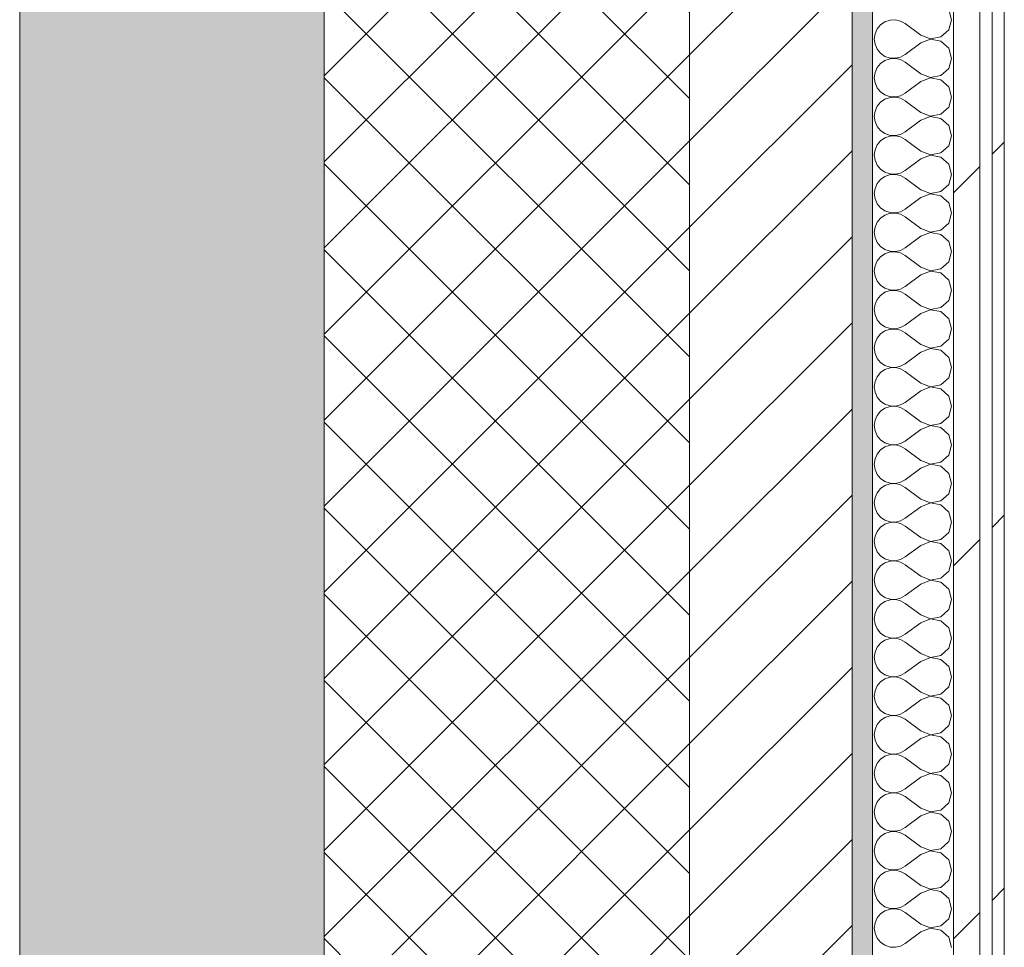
# Model space of a CAD drawing. Header units: millimetres. Extents: x -40968 to 11883, y -18816 to 4378.
# Tile 246 of 256: x -2101 to -1616, y -8448 to -7990. Entities that reach past the tile are written whole.
import ezdxf

# ---------------------------------------------------------------- set-up
doc = ezdxf.new("R2010")
doc.units = ezdxf.units.MM
doc.header["$MEASUREMENT"] = 0
doc.linetypes.add('Wipeout_Contour', pattern=[1000, 0, -1000])
doc.layers.add('12_FAÇ_Façana', color=7, linetype='Continuous')
doc.layers.add('Nuevo_08_E_Envans secs', color=7, linetype='Continuous')
for name, color, linetype, lineweight, true_color in [('12_FAÇ_Façana_Pluma_Nº__102', 7, 'Continuous', 5, 0xcccccc), ('12_FAÇ_Façana_Pluma_Nº__174', 7, 'Continuous', 13, 0xe4ad2c), ('12_FAÇ_Façana_Pluma_Nº__176', 7, 'Continuous', 15, 0x93a0c6), ('Nuevo_08_E_Envans secs_Pluma_Nº__102', 7, 'Continuous', 5, 0xcccccc), ('Nuevo_08_E_Envans secs_Pluma_Nº__171', 171, 'Continuous', 13, 0xaaaaff), ('Nuevo_08_E_Envans secs_Pluma_Nº__177', 7, 'Continuous', 15, 0xf7e046)]:
    doc.layers.add(name, color=color, linetype=linetype, lineweight=lineweight, true_color=true_color)
for name, color, linetype, lineweight in [('12_FAÇ_Façana_Pluma_Nº__2', 8, 'Continuous', 5), ('12_FAÇ_Façana_Pluma_Nº__7', 7, 'Continuous', 5), ('Nuevo_08_E_Envans secs_Pluma_Nº__1', 7, 'Continuous', 5)]:
    doc.layers.add(name, color=color, linetype=linetype, lineweight=lineweight)
pattern_1 = [(45, (0, 0), (-183.848, 183.848), [195, -65]), (45, (7e-14, 183.85), (-183.848, 183.848), [195, -65])]

# ---------------------------------------------------------------- blocks, each defined once
blk = doc.blocks.new('Muro_1_1', base_point=(-1681.11, -1193.98))
at = {"layer": '12_FAÇ_Façana_Pluma_Nº__102', "linetype": 'Continuous', "lineweight": 0, "true_color": 0xe5e5e5}
blk.add_hatch(color=254, dxfattribs=at).paths.add_polyline_path([(-2101.11, -10658.98), (-1951.11, -10658.98), (-1951.11, -7438.98), (-1971.11, -7438.98), (-1971.11, -6988.97), (-1951.11, -6988.97), (-1951.11, -1638.98), (-2101.11, -1638.98)])
at = {"layer": '12_FAÇ_Façana_Pluma_Nº__174', "linetype": 'Continuous', "lineweight": 13, "true_color": 0xe4ad2c}
h = blk.add_hatch(dxfattribs=at)
h.set_pattern_fill('SATE_Aislamiento_0001', color=42, style=0, pattern_type=2)
h.set_pattern_definition([(45, (0, 0), (-21.2132, 21.2132), []), (135, (0, 0), (21.2132, 21.2132), [])])
h.paths.add_polyline_path([(-1951.11, -7438.98), (-1951.11, -10658.98), (-1771.11, -10658.98), (-1771.11, -7438.98)])
at = {"layer": '12_FAÇ_Façana_Pluma_Nº__176', "linetype": 'Continuous', "lineweight": 0, "true_color": 0x495063}
blk.add_hatch(color=251, dxfattribs=at).paths.add_polyline_path([(-1691.11, -7438.98), (-1691.11, -10658.98), (-1681.11, -10658.98), (-1681.11, -7438.98)])
at = {"layer": '12_FAÇ_Façana_Pluma_Nº__2', "linetype": 'Continuous', "lineweight": 5}
h = blk.add_hatch(dxfattribs=at)
h.set_pattern_fill('Ceramic_0001', color=8, style=0, pattern_type=2)
h.set_pattern_definition([(45, (0, 0), (-21.2132, 21.2132), [])])
h.paths.add_polyline_path([(-1771.11, -7438.98), (-1771.11, -10658.98), (-1691.11, -10658.98), (-1691.11, -7438.98)])
at = {"layer": '12_FAÇ_Façana_Pluma_Nº__7', "color": 7, "linetype": 'Continuous', "lineweight": 5}
for p, q in [((-1951.11, -7438.98), (-1951.11, -10658.98)), ((-1771.11, -10658.98), (-1771.11, -7438.98)), ((-1691.11, -10658.98), (-1691.11, -7438.98))]:
    blk.add_line(p, q, dxfattribs=at)
at = {"layer": '12_FAÇ_Façana_Pluma_Nº__7', "color": 7, "linetype": 'Continuous', "lineweight": 5, "flags": 128}
for points in [[(-2101.11, -1638.98), (-2101.11, -10658.98)], [(-1681.11, -10658.98), (-1681.11, -7438.98)]]:
    blk.add_lwpolyline(points, dxfattribs=at)
blk = doc.blocks.new('*X357')
at = {"layer": 'Nuevo_08_E_Envans secs_Pluma_Nº__102', "color": 254, "linetype": 'Continuous', "lineweight": 5, "true_color": 0xcccccc}
for p, q in [((-1642.06, -7990.48), (-1643.48, -7985.47)), ((-1674.89, -7991.48), (-1677.06, -7992.97)), ((-1672.4, -7990.64), (-1674.89, -7991.48)), ((-1669.78, -7990.51), (-1672.4, -7990.64)), ((-1667.22, -7991.11), (-1669.78, -7990.51)), ((-1664.92, -7992.38), (-1667.22, -7991.11)), ((-1657.3, -7998.1), (-1664.92, -7992.38)), ((-1643.48, -7995.48), (-1642.06, -7990.48)), ((-1679.79, -7997.4), (-1680.16, -8000)), ((-1678.73, -7994.99), (-1679.79, -7997.4)), ((-1677.06, -7992.97), (-1678.73, -7994.99)), ((-1647.33, -7998.99), (-1643.48, -7995.48)), ((-1680.16, -8000), (-1679.79, -8002.6)), ((-1657.3, -8001.9), (-1664.92, -8007.62)), ((-1657.3, -7998.1), (-1652.44, -7999.96)), ((-1652.44, -8000.04), (-1657.3, -8001.9)), ((-1652.44, -7999.96), (-1647.33, -7998.99)), ((-1647.33, -8001.01), (-1652.44, -8000.04)), ((-1643.48, -8004.52), (-1647.33, -8001.01)), ((-1679.79, -8002.6), (-1678.73, -8005.01)), ((-1678.73, -8005.01), (-1677.06, -8007.03)), ((-1677.06, -8007.03), (-1674.89, -8008.52)), ((-1642.06, -8009.52), (-1643.48, -8004.52)), ((-1677.06, -8012.02), (-1678.73, -8014.04)), ((-1674.89, -8010.53), (-1677.06, -8012.02)), ((-1674.89, -8008.52), (-1672.4, -8009.36)), ((-1672.4, -8009.69), (-1674.89, -8010.53)), ((-1672.4, -8009.36), (-1669.78, -8009.49)), ((-1669.78, -8009.56), (-1672.4, -8009.69)), ((-1669.78, -8009.49), (-1667.22, -8008.89)), ((-1667.22, -8010.16), (-1669.78, -8009.56)), ((-1667.22, -8008.89), (-1664.92, -8007.62)), ((-1664.92, -8011.43), (-1667.22, -8010.16)), ((-1657.3, -8017.14), (-1664.92, -8011.43)), ((-1643.48, -8014.53), (-1642.06, -8009.52)), ((-1679.79, -8016.45), (-1680.16, -8019.05)), ((-1678.73, -8014.04), (-1679.79, -8016.45)), ((-1647.33, -8018.04), (-1643.48, -8014.53)), ((-1680.16, -8019.05), (-1679.79, -8021.65)), ((-1679.79, -8021.65), (-1678.73, -8024.05)), ((-1657.3, -8020.95), (-1664.92, -8026.67)), ((-1657.3, -8017.14), (-1652.44, -8019.01)), ((-1652.44, -8019.09), (-1657.3, -8020.95)), ((-1652.44, -8019.01), (-1647.33, -8018.04)), ((-1647.33, -8020.05), (-1652.44, -8019.09)), ((-1643.48, -8023.56), (-1647.33, -8020.05)), ((-1678.73, -8024.05), (-1677.06, -8026.08)), ((-1677.06, -8026.08), (-1674.89, -8027.57)), ((-1667.22, -8027.94), (-1664.92, -8026.67)), ((-1642.06, -8028.57), (-1643.48, -8023.56)), ((-1677.06, -8031.06), (-1678.73, -8033.09)), ((-1674.89, -8029.58), (-1677.06, -8031.06)), ((-1674.89, -8027.57), (-1672.4, -8028.41)), ((-1672.4, -8028.74), (-1674.89, -8029.58)), ((-1672.4, -8028.41), (-1669.78, -8028.53)), ((-1669.78, -8028.61), (-1672.4, -8028.74)), ((-1669.78, -8028.53), (-1667.22, -8027.94)), ((-1667.22, -8029.2), (-1669.78, -8028.61)), ((-1664.92, -8030.48), (-1667.22, -8029.2)), ((-1657.3, -8036.19), (-1664.92, -8030.48)), ((-1643.48, -8033.58), (-1642.06, -8028.57)), ((-1679.79, -8035.49), (-1680.16, -8038.1)), ((-1678.73, -8033.09), (-1679.79, -8035.49)), ((-1657.3, -8036.19), (-1652.44, -8038.06)), ((-1647.33, -8037.09), (-1643.48, -8033.58)), ((-1680.16, -8038.1), (-1679.79, -8040.7)), ((-1679.79, -8040.7), (-1678.73, -8043.1)), ((-1657.3, -8040), (-1664.92, -8045.71)), ((-1652.44, -8038.13), (-1657.3, -8040)), ((-1652.44, -8038.06), (-1647.33, -8037.09)), ((-1647.33, -8039.1), (-1652.44, -8038.13)), ((-1643.48, -8042.61), (-1647.33, -8039.1)), ((-1678.73, -8043.1), (-1677.06, -8045.13)), ((-1677.06, -8045.13), (-1674.89, -8046.61)), ((-1667.22, -8046.99), (-1664.92, -8045.71)), ((-1642.06, -8047.62), (-1643.48, -8042.61)), ((-1677.06, -8050.11), (-1678.73, -8052.14)), ((-1674.89, -8048.62), (-1677.06, -8050.11)), ((-1674.89, -8046.61), (-1672.4, -8047.45)), ((-1672.4, -8047.78), (-1674.89, -8048.62)), ((-1672.4, -8047.45), (-1669.78, -8047.58)), ((-1669.78, -8047.66), (-1672.4, -8047.78)), ((-1669.78, -8047.58), (-1667.22, -8046.99)), ((-1667.22, -8048.25), (-1669.78, -8047.66)), ((-1664.92, -8049.52), (-1667.22, -8048.25)), ((-1657.3, -8055.24), (-1664.92, -8049.52)), ((-1643.48, -8052.63), (-1642.06, -8047.62)), ((-1679.79, -8054.54), (-1680.16, -8057.14)), ((-1678.73, -8052.14), (-1679.79, -8054.54)), ((-1657.3, -8055.24), (-1652.44, -8057.1)), ((-1647.33, -8056.14), (-1643.48, -8052.63)), ((-1680.16, -8057.14), (-1679.79, -8059.75)), ((-1679.79, -8059.75), (-1678.73, -8062.15)), ((-1657.3, -8059.05), (-1664.92, -8064.76)), ((-1652.44, -8057.18), (-1657.3, -8059.05)), ((-1652.44, -8057.1), (-1647.33, -8056.14)), ((-1647.33, -8058.15), (-1652.44, -8057.18)), ((-1643.48, -8061.66), (-1647.33, -8058.15)), ((-1678.73, -8062.15), (-1677.06, -8064.17)), ((-1677.06, -8064.17), (-1674.89, -8065.66)), ((-1667.22, -8066.03), (-1664.92, -8064.76)), ((-1642.06, -8066.67), (-1643.48, -8061.66)), ((-1677.06, -8069.16), (-1678.73, -8071.18)), ((-1674.89, -8067.67), (-1677.06, -8069.16)), ((-1674.89, -8065.66), (-1672.4, -8066.5)), ((-1672.4, -8066.83), (-1674.89, -8067.67)), ((-1672.4, -8066.5), (-1669.78, -8066.63)), ((-1669.78, -8066.71), (-1672.4, -8066.83)), ((-1669.78, -8066.63), (-1667.22, -8066.03)), ((-1667.22, -8067.3), (-1669.78, -8066.71)), ((-1664.92, -8068.57), (-1667.22, -8067.3)), ((-1657.3, -8074.29), (-1664.92, -8068.57)), ((-1643.48, -8071.67), (-1642.06, -8066.67)), ((-1679.79, -8073.59), (-1680.16, -8076.19)), ((-1678.73, -8071.18), (-1679.79, -8073.59)), ((-1657.3, -8074.29), (-1652.44, -8076.15)), ((-1652.44, -8076.15), (-1647.33, -8075.19)), ((-1647.33, -8075.19), (-1643.48, -8071.67)), ((-1680.16, -8076.19), (-1679.79, -8078.79)), ((-1679.79, -8078.79), (-1678.73, -8081.2)), ((-1657.3, -8078.1), (-1664.92, -8083.81)), ((-1652.44, -8076.23), (-1657.3, -8078.1)), ((-1647.33, -8077.2), (-1652.44, -8076.23)), ((-1643.48, -8080.71), (-1647.33, -8077.2)), ((-1678.73, -8081.2), (-1677.06, -8083.22)), ((-1677.06, -8083.22), (-1674.89, -8084.71)), ((-1674.89, -8084.71), (-1672.4, -8085.55)), ((-1667.22, -8085.08), (-1664.92, -8083.81)), ((-1642.06, -8085.71), (-1643.48, -8080.71)), ((-1677.06, -8088.21), (-1678.73, -8090.23)), ((-1674.89, -8086.72), (-1677.06, -8088.21)), ((-1672.4, -8085.88), (-1674.89, -8086.72)), ((-1672.4, -8085.55), (-1669.78, -8085.68)), ((-1669.78, -8085.75), (-1672.4, -8085.88)), ((-1669.78, -8085.68), (-1667.22, -8085.08)), ((-1667.22, -8086.35), (-1669.78, -8085.75)), ((-1664.92, -8087.62), (-1667.22, -8086.35)), ((-1657.3, -8093.33), (-1664.92, -8087.62)), ((-1643.48, -8090.72), (-1642.06, -8085.71)), ((-1679.79, -8092.64), (-1680.16, -8095.24)), ((-1678.73, -8090.23), (-1679.79, -8092.64)), ((-1657.3, -8093.33), (-1652.44, -8095.2)), ((-1652.44, -8095.2), (-1647.33, -8094.23)), ((-1647.33, -8094.23), (-1643.48, -8090.72)), ((-1680.16, -8095.24), (-1679.79, -8097.84)), ((-1679.79, -8097.84), (-1678.73, -8100.25)), ((-1657.3, -8097.14), (-1664.92, -8102.86)), ((-1652.44, -8095.28), (-1657.3, -8097.14)), ((-1647.33, -8096.24), (-1652.44, -8095.28)), ((-1643.48, -8099.75), (-1647.33, -8096.24)), ((-1678.73, -8100.25), (-1677.06, -8102.27)), ((-1677.06, -8102.27), (-1674.89, -8103.76)), ((-1674.89, -8103.76), (-1672.4, -8104.6)), ((-1669.78, -8104.72), (-1667.22, -8104.13)), ((-1667.22, -8104.13), (-1664.92, -8102.86)), ((-1642.06, -8104.76), (-1643.48, -8099.75)), ((-1677.06, -8107.26), (-1678.73, -8109.28)), ((-1674.89, -8105.77), (-1677.06, -8107.26)), ((-1672.4, -8104.93), (-1674.89, -8105.77)), ((-1672.4, -8104.6), (-1669.78, -8104.72)), ((-1669.78, -8104.8), (-1672.4, -8104.93)), ((-1667.22, -8105.4), (-1669.78, -8104.8)), ((-1664.92, -8106.67), (-1667.22, -8105.4)), ((-1657.3, -8112.38), (-1664.92, -8106.67)), ((-1643.48, -8109.77), (-1642.06, -8104.76)), ((-1679.79, -8111.68), (-1680.16, -8114.29)), ((-1678.73, -8109.28), (-1679.79, -8111.68)), ((-1657.3, -8112.38), (-1652.44, -8114.25)), ((-1652.44, -8114.25), (-1647.33, -8113.28)), ((-1647.33, -8113.28), (-1643.48, -8109.77)), ((-1680.16, -8114.29), (-1679.79, -8116.89)), ((-1679.79, -8116.89), (-1678.73, -8119.29)), ((-1657.3, -8116.19), (-1664.92, -8121.9)), ((-1652.44, -8114.32), (-1657.3, -8116.19)), ((-1647.33, -8115.29), (-1652.44, -8114.32)), ((-1643.48, -8118.8), (-1647.33, -8115.29)), ((-1642.06, -8123.81), (-1643.48, -8118.8)), ((-1678.73, -8119.29), (-1677.06, -8121.32)), ((-1677.06, -8121.32), (-1674.89, -8122.8)), ((-1674.89, -8122.8), (-1672.4, -8123.64)), ((-1672.4, -8123.64), (-1669.78, -8123.77)), ((-1669.78, -8123.77), (-1667.22, -8123.18)), ((-1667.22, -8123.18), (-1664.92, -8121.9)), ((-1678.73, -8128.33), (-1679.79, -8130.73)), ((-1677.06, -8126.3), (-1678.73, -8128.33)), ((-1674.89, -8124.81), (-1677.06, -8126.3)), ((-1672.4, -8123.98), (-1674.89, -8124.81)), ((-1669.78, -8123.85), (-1672.4, -8123.98)), ((-1667.22, -8124.44), (-1669.78, -8123.85)), ((-1664.92, -8125.71), (-1667.22, -8124.44)), ((-1657.3, -8131.43), (-1664.92, -8125.71)), ((-1643.48, -8128.82), (-1642.06, -8123.81)), ((-1679.79, -8130.73), (-1680.16, -8133.33)), ((-1680.16, -8133.33), (-1679.79, -8135.94)), ((-1657.3, -8131.43), (-1652.44, -8133.29)), ((-1652.44, -8133.37), (-1657.3, -8135.24)), ((-1652.44, -8133.29), (-1647.33, -8132.33)), ((-1647.33, -8134.34), (-1652.44, -8133.37)), ((-1647.33, -8132.33), (-1643.48, -8128.82)), ((-1679.79, -8135.94), (-1678.73, -8138.34)), ((-1657.3, -8135.24), (-1664.92, -8140.95)), ((-1643.48, -8137.85), (-1647.33, -8134.34)), ((-1642.06, -8142.86), (-1643.48, -8137.85)), ((-1678.73, -8138.34), (-1677.06, -8140.36)), ((-1677.06, -8140.36), (-1674.89, -8141.85)), ((-1674.89, -8141.85), (-1672.4, -8142.69)), ((-1672.4, -8143.02), (-1674.89, -8143.86)), ((-1672.4, -8142.69), (-1669.78, -8142.82)), ((-1669.78, -8142.9), (-1672.4, -8143.02)), ((-1669.78, -8142.82), (-1667.22, -8142.22)), ((-1667.22, -8143.49), (-1669.78, -8142.9)), ((-1667.22, -8142.22), (-1664.92, -8140.95)), ((-1643.48, -8147.86), (-1642.06, -8142.86)), ((-1678.73, -8147.37), (-1679.79, -8149.78)), ((-1677.06, -8145.35), (-1678.73, -8147.37)), ((-1674.89, -8143.86), (-1677.06, -8145.35)), ((-1664.92, -8144.76), (-1667.22, -8143.49)), ((-1657.3, -8150.48), (-1664.92, -8144.76)), ((-1647.33, -8151.38), (-1643.48, -8147.86)), ((-1679.79, -8149.78), (-1680.16, -8152.38)), ((-1680.16, -8152.38), (-1679.79, -8154.98)), ((-1657.3, -8150.48), (-1652.44, -8152.34)), ((-1652.44, -8152.42), (-1657.3, -8154.29)), ((-1652.44, -8152.34), (-1647.33, -8151.38)), ((-1647.33, -8153.39), (-1652.44, -8152.42)), ((-1679.79, -8154.98), (-1678.73, -8157.39)), ((-1678.73, -8157.39), (-1677.06, -8159.41)), ((-1657.3, -8154.29), (-1664.92, -8160)), ((-1643.48, -8156.9), (-1647.33, -8153.39)), ((-1642.06, -8161.9), (-1643.48, -8156.9)), ((-1677.06, -8159.41), (-1674.89, -8160.9)), ((-1674.89, -8160.9), (-1672.4, -8161.74)), ((-1672.4, -8162.07), (-1674.89, -8162.91)), ((-1672.4, -8161.74), (-1669.78, -8161.87)), ((-1669.78, -8161.94), (-1672.4, -8162.07)), ((-1669.78, -8161.87), (-1667.22, -8161.27)), ((-1667.22, -8162.54), (-1669.78, -8161.94)), ((-1667.22, -8161.27), (-1664.92, -8160)), ((-1664.92, -8163.81), (-1667.22, -8162.54)), ((-1643.48, -8166.91), (-1642.06, -8161.9)), ((-1678.73, -8166.42), (-1679.79, -8168.83)), ((-1677.06, -8164.4), (-1678.73, -8166.42)), ((-1674.89, -8162.91), (-1677.06, -8164.4)), ((-1657.3, -8169.52), (-1664.92, -8163.81)), ((-1647.33, -8170.42), (-1643.48, -8166.91)), ((-1679.79, -8168.83), (-1680.16, -8171.43)), ((-1680.16, -8171.43), (-1679.79, -8174.03)), ((-1657.3, -8169.52), (-1652.44, -8171.39)), ((-1652.44, -8171.47), (-1657.3, -8173.33)), ((-1652.44, -8171.39), (-1647.33, -8170.42)), ((-1647.33, -8172.43), (-1652.44, -8171.47)), ((-1679.79, -8174.03), (-1678.73, -8176.44)), ((-1678.73, -8176.44), (-1677.06, -8178.46)), ((-1657.3, -8173.33), (-1664.92, -8179.05)), ((-1643.48, -8175.95), (-1647.33, -8172.43)), ((-1642.06, -8180.95), (-1643.48, -8175.95)), ((-1677.06, -8178.46), (-1674.89, -8179.95)), ((-1674.89, -8179.95), (-1672.4, -8180.79)), ((-1672.4, -8181.12), (-1674.89, -8181.96)), ((-1672.4, -8180.79), (-1669.78, -8180.91)), ((-1669.78, -8180.99), (-1672.4, -8181.12)), ((-1669.78, -8180.91), (-1667.22, -8180.32)), ((-1667.22, -8181.59), (-1669.78, -8180.99)), ((-1667.22, -8180.32), (-1664.92, -8179.05)), ((-1664.92, -8182.86), (-1667.22, -8181.59)), ((-1643.48, -8185.96), (-1642.06, -8180.95)), ((-1678.73, -8185.47), (-1679.79, -8187.87)), ((-1677.06, -8183.45), (-1678.73, -8185.47)), ((-1674.89, -8181.96), (-1677.06, -8183.45)), ((-1657.3, -8188.57), (-1664.92, -8182.86)), ((-1647.33, -8189.47), (-1643.48, -8185.96)), ((-1679.79, -8187.87), (-1680.16, -8190.48)), ((-1680.16, -8190.48), (-1679.79, -8193.08)), ((-1657.3, -8188.57), (-1652.44, -8190.44)), ((-1652.44, -8190.51), (-1657.3, -8192.38)), ((-1652.44, -8190.44), (-1647.33, -8189.47)), ((-1647.33, -8191.48), (-1652.44, -8190.51)), ((-1643.48, -8194.99), (-1647.33, -8191.48)), ((-1679.79, -8193.08), (-1678.73, -8195.48)), ((-1678.73, -8195.48), (-1677.06, -8197.51)), ((-1657.3, -8192.38), (-1664.92, -8198.1)), ((-1642.06, -8200), (-1643.48, -8194.99)), ((-1677.06, -8197.51), (-1674.89, -8198.99)), ((-1674.89, -8201.01), (-1677.06, -8202.49)), ((-1674.89, -8198.99), (-1672.4, -8199.83)), ((-1672.4, -8200.17), (-1674.89, -8201.01)), ((-1672.4, -8199.83), (-1669.78, -8199.96)), ((-1669.78, -8200.04), (-1672.4, -8200.17)), ((-1669.78, -8199.96), (-1667.22, -8199.37)), ((-1667.22, -8200.63), (-1669.78, -8200.04)), ((-1667.22, -8199.37), (-1664.92, -8198.1)), ((-1664.92, -8201.9), (-1667.22, -8200.63)), ((-1643.48, -8205.01), (-1642.06, -8200)), ((-1678.73, -8204.52), (-1679.79, -8206.92)), ((-1677.06, -8202.49), (-1678.73, -8204.52)), ((-1657.3, -8207.62), (-1664.92, -8201.9)), ((-1647.33, -8208.52), (-1643.48, -8205.01)), ((-1679.79, -8206.92), (-1680.16, -8209.52)), ((-1680.16, -8209.52), (-1679.79, -8212.13)), ((-1657.3, -8207.62), (-1652.44, -8209.49)), ((-1652.44, -8209.56), (-1657.3, -8211.43)), ((-1652.44, -8209.49), (-1647.33, -8208.52)), ((-1647.33, -8210.53), (-1652.44, -8209.56)), ((-1643.48, -8214.04), (-1647.33, -8210.53)), ((-1679.79, -8212.13), (-1678.73, -8214.53)), ((-1678.73, -8214.53), (-1677.06, -8216.55)), ((-1657.3, -8211.43), (-1664.92, -8217.14)), ((-1642.06, -8219.05), (-1643.48, -8214.04)), ((-1677.06, -8216.55), (-1674.89, -8218.04)), ((-1674.89, -8220.05), (-1677.06, -8221.54)), ((-1674.89, -8218.04), (-1672.4, -8218.88)), ((-1672.4, -8219.21), (-1674.89, -8220.05)), ((-1672.4, -8218.88), (-1669.78, -8219.01)), ((-1669.78, -8219.09), (-1672.4, -8219.21)), ((-1669.78, -8219.01), (-1667.22, -8218.41)), ((-1667.22, -8219.68), (-1669.78, -8219.09)), ((-1667.22, -8218.41), (-1664.92, -8217.14)), ((-1664.92, -8220.95), (-1667.22, -8219.68)), ((-1643.48, -8224.05), (-1642.06, -8219.05)), ((-1678.73, -8223.56), (-1679.79, -8225.97)), ((-1677.06, -8221.54), (-1678.73, -8223.56)), ((-1657.3, -8226.67), (-1664.92, -8220.95)), ((-1647.33, -8227.57), (-1643.48, -8224.05)), ((-1679.79, -8225.97), (-1680.16, -8228.57)), ((-1680.16, -8228.57), (-1679.79, -8231.17)), ((-1657.3, -8226.67), (-1652.44, -8228.53)), ((-1652.44, -8228.61), (-1657.3, -8230.48)), ((-1652.44, -8228.53), (-1647.33, -8227.57)), ((-1647.33, -8229.58), (-1652.44, -8228.61)), ((-1643.48, -8233.09), (-1647.33, -8229.58)), ((-1679.79, -8231.17), (-1678.73, -8233.58)), ((-1678.73, -8233.58), (-1677.06, -8235.6)), ((-1657.3, -8230.48), (-1664.92, -8236.19)), ((-1642.06, -8238.1), (-1643.48, -8233.09)), ((-1677.06, -8235.6), (-1674.89, -8237.09)), ((-1674.89, -8239.1), (-1677.06, -8240.59)), ((-1674.89, -8237.09), (-1672.4, -8237.93)), ((-1672.4, -8238.26), (-1674.89, -8239.1)), ((-1672.4, -8237.93), (-1669.78, -8238.06)), ((-1669.78, -8238.13), (-1672.4, -8238.26)), ((-1669.78, -8238.06), (-1667.22, -8237.46)), ((-1667.22, -8238.73), (-1669.78, -8238.13)), ((-1667.22, -8237.46), (-1664.92, -8236.19)), ((-1664.92, -8240), (-1667.22, -8238.73)), ((-1657.3, -8245.71), (-1664.92, -8240)), ((-1643.48, -8243.1), (-1642.06, -8238.1)), ((-1678.73, -8242.61), (-1679.79, -8245.02)), ((-1677.06, -8240.59), (-1678.73, -8242.61)), ((-1647.33, -8246.61), (-1643.48, -8243.1)), ((-1679.79, -8245.02), (-1680.16, -8247.62)), ((-1680.16, -8247.62), (-1679.79, -8250.22)), ((-1657.3, -8249.52), (-1664.92, -8255.24)), ((-1657.3, -8245.71), (-1652.44, -8247.58)), ((-1652.44, -8247.66), (-1657.3, -8249.52)), ((-1652.44, -8247.58), (-1647.33, -8246.61)), ((-1647.33, -8248.62), (-1652.44, -8247.66)), ((-1643.48, -8252.14), (-1647.33, -8248.62)), ((-1679.79, -8250.22), (-1678.73, -8252.63)), ((-1678.73, -8252.63), (-1677.06, -8254.65)), ((-1677.06, -8254.65), (-1674.89, -8256.14)), ((-1642.06, -8257.14), (-1643.48, -8252.14)), ((-1674.89, -8258.15), (-1677.06, -8259.64)), ((-1674.89, -8256.14), (-1672.4, -8256.98)), ((-1672.4, -8257.31), (-1674.89, -8258.15)), ((-1672.4, -8256.98), (-1669.78, -8257.1)), ((-1669.78, -8257.18), (-1672.4, -8257.31)), ((-1669.78, -8257.1), (-1667.22, -8256.51)), ((-1667.22, -8257.78), (-1669.78, -8257.18)), ((-1667.22, -8256.51), (-1664.92, -8255.24)), ((-1664.92, -8259.05), (-1667.22, -8257.78)), ((-1657.3, -8264.76), (-1664.92, -8259.05)), ((-1643.48, -8262.15), (-1642.06, -8257.14)), ((-1679.79, -8264.06), (-1680.16, -8266.67)), ((-1678.73, -8261.66), (-1679.79, -8264.06)), ((-1677.06, -8259.64), (-1678.73, -8261.66)), ((-1647.33, -8265.66), (-1643.48, -8262.15)), ((-1680.16, -8266.67), (-1679.79, -8269.27)), ((-1657.3, -8268.57), (-1664.92, -8274.29)), ((-1657.3, -8264.76), (-1652.44, -8266.63)), ((-1652.44, -8266.71), (-1657.3, -8268.57)), ((-1652.44, -8266.63), (-1647.33, -8265.66)), ((-1647.33, -8267.67), (-1652.44, -8266.71)), ((-1643.48, -8271.18), (-1647.33, -8267.67)), ((-1679.79, -8269.27), (-1678.73, -8271.67)), ((-1678.73, -8271.67), (-1677.06, -8273.7)), ((-1677.06, -8273.7), (-1674.89, -8275.19)), ((-1642.06, -8276.19), (-1643.48, -8271.18)), ((-1677.06, -8278.68), (-1678.73, -8280.71)), ((-1674.89, -8277.2), (-1677.06, -8278.68)), ((-1674.89, -8275.19), (-1672.4, -8276.02)), ((-1672.4, -8276.36), (-1674.89, -8277.2)), ((-1672.4, -8276.02), (-1669.78, -8276.15)), ((-1669.78, -8276.23), (-1672.4, -8276.36)), ((-1669.78, -8276.15), (-1667.22, -8275.56)), ((-1667.22, -8276.82), (-1669.78, -8276.23)), ((-1667.22, -8275.56), (-1664.92, -8274.29)), ((-1664.92, -8278.1), (-1667.22, -8276.82)), ((-1657.3, -8283.81), (-1664.92, -8278.1)), ((-1643.48, -8281.2), (-1642.06, -8276.19)), ((-1679.79, -8283.11), (-1680.16, -8285.71)), ((-1678.73, -8280.71), (-1679.79, -8283.11)), ((-1647.33, -8284.71), (-1643.48, -8281.2)), ((-1680.16, -8285.71), (-1679.79, -8288.32)), ((-1679.79, -8288.32), (-1678.73, -8290.72)), ((-1657.3, -8287.62), (-1664.92, -8293.33)), ((-1657.3, -8283.81), (-1652.44, -8285.68)), ((-1652.44, -8285.75), (-1657.3, -8287.62)), ((-1652.44, -8285.68), (-1647.33, -8284.71)), ((-1647.33, -8286.72), (-1652.44, -8285.75)), ((-1643.48, -8290.23), (-1647.33, -8286.72)), ((-1678.73, -8290.72), (-1677.06, -8292.74)), ((-1677.06, -8292.74), (-1674.89, -8294.23)), ((-1667.22, -8294.6), (-1664.92, -8293.33)), ((-1642.06, -8295.24), (-1643.48, -8290.23)), ((-1677.06, -8297.73), (-1678.73, -8299.75)), ((-1674.89, -8296.24), (-1677.06, -8297.73)), ((-1674.89, -8294.23), (-1672.4, -8295.07)), ((-1672.4, -8295.4), (-1674.89, -8296.24)), ((-1672.4, -8295.07), (-1669.78, -8295.2)), ((-1669.78, -8295.28), (-1672.4, -8295.4)), ((-1669.78, -8295.2), (-1667.22, -8294.6)), ((-1667.22, -8295.87), (-1669.78, -8295.28)), ((-1664.92, -8297.14), (-1667.22, -8295.87)), ((-1657.3, -8302.86), (-1664.92, -8297.14)), ((-1643.48, -8300.25), (-1642.06, -8295.24)), ((-1679.79, -8302.16), (-1680.16, -8304.76)), ((-1678.73, -8299.75), (-1679.79, -8302.16)), ((-1657.3, -8302.86), (-1652.44, -8304.72)), ((-1647.33, -8303.76), (-1643.48, -8300.25)), ((-1680.16, -8304.76), (-1679.79, -8307.36)), ((-1679.79, -8307.36), (-1678.73, -8309.77)), ((-1657.3, -8306.67), (-1664.92, -8312.38)), ((-1652.44, -8304.8), (-1657.3, -8306.67)), ((-1652.44, -8304.72), (-1647.33, -8303.76)), ((-1647.33, -8305.77), (-1652.44, -8304.8)), ((-1643.48, -8309.28), (-1647.33, -8305.77)), ((-1678.73, -8309.77), (-1677.06, -8311.79)), ((-1677.06, -8311.79), (-1674.89, -8313.28)), ((-1667.22, -8313.65), (-1664.92, -8312.38)), ((-1642.06, -8314.29), (-1643.48, -8309.28)), ((-1677.06, -8316.78), (-1678.73, -8318.8)), ((-1674.89, -8315.29), (-1677.06, -8316.78)), ((-1674.89, -8313.28), (-1672.4, -8314.12)), ((-1672.4, -8314.45), (-1674.89, -8315.29)), ((-1672.4, -8314.12), (-1669.78, -8314.25)), ((-1669.78, -8314.32), (-1672.4, -8314.45)), ((-1669.78, -8314.25), (-1667.22, -8313.65)), ((-1667.22, -8314.92), (-1669.78, -8314.32)), ((-1664.92, -8316.19), (-1667.22, -8314.92)), ((-1657.3, -8321.9), (-1664.92, -8316.19)), ((-1643.48, -8319.29), (-1642.06, -8314.29)), ((-1679.79, -8321.21), (-1680.16, -8323.81)), ((-1678.73, -8318.8), (-1679.79, -8321.21)), ((-1657.3, -8321.9), (-1652.44, -8323.77)), ((-1647.33, -8322.8), (-1643.48, -8319.29)), ((-1680.16, -8323.81), (-1679.79, -8326.41)), ((-1679.79, -8326.41), (-1678.73, -8328.82)), ((-1657.3, -8325.71), (-1664.92, -8331.43)), ((-1652.44, -8323.85), (-1657.3, -8325.71)), ((-1652.44, -8323.77), (-1647.33, -8322.8)), ((-1647.33, -8324.81), (-1652.44, -8323.85)), ((-1643.48, -8328.33), (-1647.33, -8324.81)), ((-1678.73, -8328.82), (-1677.06, -8330.84)), ((-1677.06, -8330.84), (-1674.89, -8332.33)), ((-1667.22, -8332.7), (-1664.92, -8331.43)), ((-1642.06, -8333.33), (-1643.48, -8328.33)), ((-1677.06, -8335.83), (-1678.73, -8337.85)), ((-1674.89, -8334.34), (-1677.06, -8335.83)), ((-1674.89, -8332.33), (-1672.4, -8333.17)), ((-1672.4, -8333.5), (-1674.89, -8334.34)), ((-1672.4, -8333.17), (-1669.78, -8333.29)), ((-1669.78, -8333.37), (-1672.4, -8333.5)), ((-1669.78, -8333.29), (-1667.22, -8332.7)), ((-1667.22, -8333.97), (-1669.78, -8333.37)), ((-1664.92, -8335.24), (-1667.22, -8333.97)), ((-1657.3, -8340.95), (-1664.92, -8335.24)), ((-1643.48, -8338.34), (-1642.06, -8333.33)), ((-1679.79, -8340.25), (-1680.16, -8342.86)), ((-1678.73, -8337.85), (-1679.79, -8340.25)), ((-1657.3, -8340.95), (-1652.44, -8342.82)), ((-1652.44, -8342.82), (-1647.33, -8341.85)), ((-1647.33, -8341.85), (-1643.48, -8338.34)), ((-1680.16, -8342.86), (-1679.79, -8345.46)), ((-1679.79, -8345.46), (-1678.73, -8347.86)), ((-1657.3, -8344.76), (-1664.92, -8350.48)), ((-1652.44, -8342.9), (-1657.3, -8344.76)), ((-1647.33, -8343.86), (-1652.44, -8342.9)), ((-1643.48, -8347.37), (-1647.33, -8343.86)), ((-1678.73, -8347.86), (-1677.06, -8349.89)), ((-1677.06, -8349.89), (-1674.89, -8351.38)), ((-1674.89, -8351.38), (-1672.4, -8352.22)), ((-1667.22, -8351.75), (-1664.92, -8350.48)), ((-1642.06, -8352.38), (-1643.48, -8347.37)), ((-1677.06, -8354.87), (-1678.73, -8356.9)), ((-1674.89, -8353.39), (-1677.06, -8354.87)), ((-1672.4, -8352.55), (-1674.89, -8353.39)), ((-1672.4, -8352.22), (-1669.78, -8352.34)), ((-1669.78, -8352.42), (-1672.4, -8352.55)), ((-1669.78, -8352.34), (-1667.22, -8351.75)), ((-1667.22, -8353.01), (-1669.78, -8352.42)), ((-1664.92, -8354.29), (-1667.22, -8353.01)), ((-1657.3, -8360), (-1664.92, -8354.29)), ((-1643.48, -8357.39), (-1642.06, -8352.38)), ((-1679.79, -8359.3), (-1680.16, -8361.9)), ((-1678.73, -8356.9), (-1679.79, -8359.3)), ((-1657.3, -8360), (-1652.44, -8361.87)), ((-1652.44, -8361.87), (-1647.33, -8360.9)), ((-1647.33, -8360.9), (-1643.48, -8357.39)), ((-1680.16, -8361.9), (-1679.79, -8364.51)), ((-1679.79, -8364.51), (-1678.73, -8366.91)), ((-1657.3, -8363.81), (-1664.92, -8369.52)), ((-1652.44, -8361.94), (-1657.3, -8363.81)), ((-1647.33, -8362.91), (-1652.44, -8361.94)), ((-1643.48, -8366.42), (-1647.33, -8362.91)), ((-1678.73, -8366.91), (-1677.06, -8368.94)), ((-1677.06, -8368.94), (-1674.89, -8370.42)), ((-1674.89, -8370.42), (-1672.4, -8371.26)), ((-1669.78, -8371.39), (-1667.22, -8370.8)), ((-1667.22, -8370.8), (-1664.92, -8369.52)), ((-1642.06, -8371.43), (-1643.48, -8366.42)), ((-1678.73, -8375.95), (-1679.79, -8378.35)), ((-1677.06, -8373.92), (-1678.73, -8375.95)), ((-1674.89, -8372.43), (-1677.06, -8373.92)), ((-1672.4, -8371.59), (-1674.89, -8372.43)), ((-1672.4, -8371.26), (-1669.78, -8371.39)), ((-1669.78, -8371.47), (-1672.4, -8371.59)), ((-1667.22, -8372.06), (-1669.78, -8371.47)), ((-1664.92, -8373.33), (-1667.22, -8372.06)), ((-1657.3, -8379.05), (-1664.92, -8373.33)), ((-1643.48, -8376.44), (-1642.06, -8371.43)), ((-1679.79, -8378.35), (-1680.16, -8380.95)), ((-1657.3, -8379.05), (-1652.44, -8380.91)), ((-1652.44, -8380.91), (-1647.33, -8379.95)), ((-1647.33, -8379.95), (-1643.48, -8376.44)), ((-1680.16, -8380.95), (-1679.79, -8383.55)), ((-1679.79, -8383.55), (-1678.73, -8385.96)), ((-1657.3, -8382.86), (-1664.92, -8388.57)), ((-1652.44, -8380.99), (-1657.3, -8382.86)), ((-1647.33, -8381.96), (-1652.44, -8380.99)), ((-1643.48, -8385.47), (-1647.33, -8381.96)), ((-1642.06, -8390.48), (-1643.48, -8385.47)), ((-1678.73, -8385.96), (-1677.06, -8387.98)), ((-1677.06, -8387.98), (-1674.89, -8389.47)), ((-1674.89, -8389.47), (-1672.4, -8390.31)), ((-1672.4, -8390.31), (-1669.78, -8390.44)), ((-1669.78, -8390.44), (-1667.22, -8389.84)), ((-1667.22, -8389.84), (-1664.92, -8388.57)), ((-1643.48, -8395.48), (-1642.06, -8390.48)), ((-1678.73, -8394.99), (-1679.79, -8397.4)), ((-1677.06, -8392.97), (-1678.73, -8394.99)), ((-1674.89, -8391.48), (-1677.06, -8392.97)), ((-1672.4, -8390.64), (-1674.89, -8391.48)), ((-1669.78, -8390.51), (-1672.4, -8390.64)), ((-1667.22, -8391.11), (-1669.78, -8390.51)), ((-1664.92, -8392.38), (-1667.22, -8391.11)), ((-1657.3, -8398.1), (-1664.92, -8392.38)), ((-1679.79, -8397.4), (-1680.16, -8400)), ((-1680.16, -8400), (-1679.79, -8402.6)), ((-1657.3, -8398.1), (-1652.44, -8399.96)), ((-1652.44, -8400.04), (-1657.3, -8401.9)), ((-1652.44, -8399.96), (-1647.33, -8398.99)), ((-1647.33, -8401.01), (-1652.44, -8400.04)), ((-1647.33, -8398.99), (-1643.48, -8395.48)), ((-1679.79, -8402.6), (-1678.73, -8405.01)), ((-1678.73, -8405.01), (-1677.06, -8407.03)), ((-1657.3, -8401.9), (-1664.92, -8407.62)), ((-1643.48, -8404.52), (-1647.33, -8401.01)), ((-1642.06, -8409.52), (-1643.48, -8404.52)), ((-1677.06, -8407.03), (-1674.89, -8408.52)), ((-1674.89, -8408.52), (-1672.4, -8409.36)), ((-1672.4, -8409.69), (-1674.89, -8410.53)), ((-1672.4, -8409.36), (-1669.78, -8409.49)), ((-1669.78, -8409.56), (-1672.4, -8409.69)), ((-1669.78, -8409.49), (-1667.22, -8408.89)), ((-1667.22, -8410.16), (-1669.78, -8409.56)), ((-1667.22, -8408.89), (-1664.92, -8407.62)), ((-1643.48, -8414.53), (-1642.06, -8409.52)), ((-1678.73, -8414.04), (-1679.79, -8416.45)), ((-1677.06, -8412.02), (-1678.73, -8414.04)), ((-1674.89, -8410.53), (-1677.06, -8412.02)), ((-1664.92, -8411.43), (-1667.22, -8410.16)), ((-1657.3, -8417.14), (-1664.92, -8411.43)), ((-1647.33, -8418.04), (-1643.48, -8414.53)), ((-1679.79, -8416.45), (-1680.16, -8419.05)), ((-1680.16, -8419.05), (-1679.79, -8421.65)), ((-1657.3, -8417.14), (-1652.44, -8419.01)), ((-1652.44, -8419.09), (-1657.3, -8420.95)), ((-1652.44, -8419.01), (-1647.33, -8418.04)), ((-1647.33, -8420.05), (-1652.44, -8419.09)), ((-1679.79, -8421.65), (-1678.73, -8424.05)), ((-1678.73, -8424.05), (-1677.06, -8426.08)), ((-1657.3, -8420.95), (-1664.92, -8426.67)), ((-1643.48, -8423.56), (-1647.33, -8420.05)), ((-1642.06, -8428.57), (-1643.48, -8423.56)), ((-1677.06, -8426.08), (-1674.89, -8427.57)), ((-1674.89, -8427.57), (-1672.4, -8428.41)), ((-1672.4, -8428.74), (-1674.89, -8429.58)), ((-1672.4, -8428.41), (-1669.78, -8428.53)), ((-1669.78, -8428.61), (-1672.4, -8428.74)), ((-1669.78, -8428.53), (-1667.22, -8427.94)), ((-1667.22, -8429.2), (-1669.78, -8428.61)), ((-1667.22, -8427.94), (-1664.92, -8426.67)), ((-1664.92, -8430.48), (-1667.22, -8429.2)), ((-1643.48, -8433.58), (-1642.06, -8428.57)), ((-1678.73, -8433.09), (-1679.79, -8435.49)), ((-1677.06, -8431.06), (-1678.73, -8433.09)), ((-1674.89, -8429.58), (-1677.06, -8431.06)), ((-1657.3, -8436.19), (-1664.92, -8430.48)), ((-1647.33, -8437.09), (-1643.48, -8433.58)), ((-1679.79, -8435.49), (-1680.16, -8438.1)), ((-1680.16, -8438.1), (-1679.79, -8440.7)), ((-1657.3, -8436.19), (-1652.44, -8438.06)), ((-1652.44, -8438.13), (-1657.3, -8440)), ((-1652.44, -8438.06), (-1647.33, -8437.09)), ((-1647.33, -8439.1), (-1652.44, -8438.13)), ((-1679.79, -8440.7), (-1678.73, -8443.1)), ((-1678.73, -8443.1), (-1677.06, -8445.13)), ((-1657.3, -8440), (-1664.92, -8445.71)), ((-1643.48, -8442.61), (-1647.33, -8439.1)), ((-1642.06, -8447.62), (-1643.48, -8442.61)), ((-1677.06, -8445.13), (-1674.89, -8446.61)), ((-1674.89, -8446.61), (-1672.4, -8447.45)), ((-1672.4, -8447.45), (-1669.78, -8447.58)), ((-1669.78, -8447.58), (-1667.22, -8446.99)), ((-1667.22, -8446.99), (-1664.92, -8445.71))]:
    blk.add_line(p, q, dxfattribs=at)
blk = doc.blocks.new('Muro_122_1', base_point=(-1616.11, -10658.98))
at = {"layer": 'Nuevo_08_E_Envans secs_Pluma_Nº__1', "color": 7, "linetype": 'Continuous', "lineweight": 5, "flags": 128}
blk.add_lwpolyline([(-1681.11, -7438.98), (-1681.11, -10658.98)], dxfattribs=at)
at = {"color": 254, "linetype": 'Wipeout_Contour', "lineweight": 0, "ltscale": 36800.017837}
blk.add_wipeout([(-1628.11, -10658.98), (-1628.11, -7438.98), (-1641.11, -7438.98), (-1641.11, -10658.98)], dxfattribs=at).dxf.layer = 'Nuevo_08_E_Envans secs'
at = {"color": 254, "linetype": 'Wipeout_Contour', "lineweight": 0, "ltscale": 36788.711064}
blk.add_wipeout([(-1616.11, -10658.98), (-1616.11, -7438.98), (-1622.11, -7438.98), (-1622.11, -10658.98)], dxfattribs=at).dxf.layer = 'Nuevo_08_E_Envans secs'
at = {"layer": 'Nuevo_08_E_Envans secs_Pluma_Nº__171', "linetype": 'Continuous', "lineweight": 13, "true_color": 0xaaaaff}
h = blk.add_hatch(dxfattribs=at)
h.set_pattern_fill('Panellat_HPL_0001', color=161, style=0, pattern_type=2)
h.set_pattern_definition(pattern_1)
h.paths.add_polyline_path([(-1616.11, -10658.98), (-1616.11, -7438.98), (-1622.11, -7438.98), (-1622.11, -10658.98)])
at = {"layer": 'Nuevo_08_E_Envans secs_Pluma_Nº__177', "linetype": 'Continuous', "lineweight": 15, "true_color": 0xf7e046}
h = blk.add_hatch(dxfattribs=at)
h.set_pattern_fill('Panellat_HPL_0001', color=53, style=0, pattern_type=2)
h.set_pattern_definition(pattern_1)
h.paths.add_polyline_path([(-1628.11, -10658.98), (-1628.11, -7438.98), (-1641.11, -7438.98), (-1641.11, -10658.98)])
at = {"layer": 'Nuevo_08_E_Envans secs_Pluma_Nº__1', "color": 7, "linetype": 'Continuous', "lineweight": 5}
for p, q in [((-1641.11, -10658.98), (-1641.11, -7438.98)), ((-1628.11, -10658.98), (-1628.11, -7438.98)), ((-1622.11, -10658.98), (-1622.11, -7438.98))]:
    blk.add_line(p, q, dxfattribs=at)
at = {"layer": 'Nuevo_08_E_Envans secs_Pluma_Nº__1', "color": 7, "linetype": 'Continuous', "lineweight": 5, "flags": 128}
blk.add_lwpolyline([(-1616.11, -10658.98), (-1616.11, -7438.98)], dxfattribs=at)
at = {"layer": 'Nuevo_08_E_Envans secs', "color": 7, "lineweight": 20}
blk.add_blockref('*X357', (0, 0), dxfattribs=at)

msp = doc.modelspace()

# ---------------------------------------------------------------- block references
at = {"layer": '12_FAÇ_Façana', "color": 7, "lineweight": 20}
msp.add_blockref('Muro_1_1', (-1681.11, -1193.98), dxfattribs=at)

# ---------------------------------------------------------------- next in the draw order: block references
at = {"layer": 'Nuevo_08_E_Envans secs', "color": 7, "lineweight": 20}
msp.add_blockref('Muro_122_1', (-1616.11, -10658.98), dxfattribs=at)

doc.saveas('drawing.dxf')
